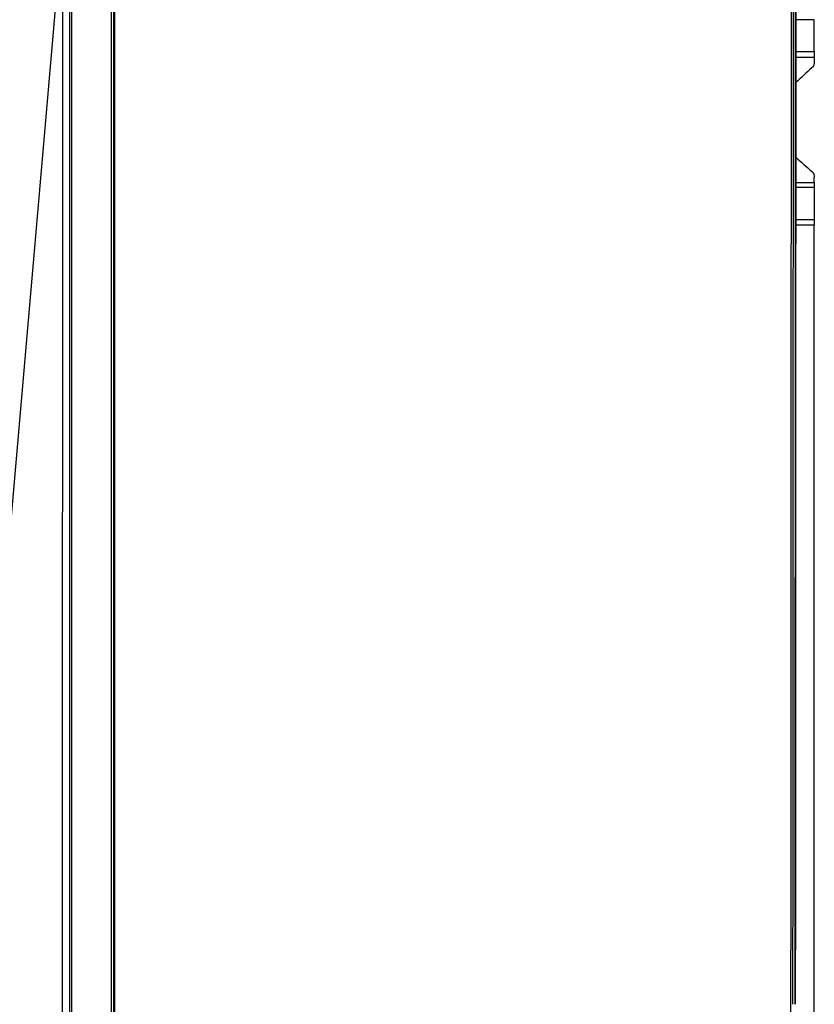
# Model space of a CAD drawing. Header units: millimetres. Extents: x 922208 to 1069538, y -182208 to -99877.
# Tile 197 of 256: x 998254 to 998467, y -162132 to -161868. Entities that reach past the tile are written whole.
import ezdxf
from ezdxf import colors
from ezdxf.entities.mleader import LeaderData, LeaderLine
from ezdxf.math import Vec2, Vec3

# ---------------------------------------------------------------- set-up
doc = ezdxf.new("R2010")
doc.units = ezdxf.units.MM
doc.header["$MEASUREMENT"] = 0
doc.layers.add('IS_KLIM Opis_Średnice', color=7, linetype='Continuous', lineweight=9)
doc.layers.add('IS_KLIM_urządzenia', color=3, linetype='Continuous')

# ---------------------------------------------------------------- blocks, each defined once
blk = doc.blocks.new('G$CFEA986A8')
at = {"layer": 'IS_KLIM_urządzenia', "linetype": 'Continuous'}
for p, q in [((508.86, 201.26), (508.86, 196.29)), ((517.34, 201.26), (508.86, 201.26)), ((553.81, 201.26), (562.34, 201.26)), ((562.34, 196.29), (562.34, 201.26)), ((562.34, 201.26), (563.89, 201.26)), ((563.89, 201.26), (563.89, 196.29)), ((902.57, 201.14), (563.89, 201.26)), ((46.52, 13.96), (921.55, 13.84)), ((48.58, 13.7), (919.48, 13.58)), ((919.48, 13.06), (48.58, 13.18)), ((58.73, 0), (909.33, -0.12)), ((58.74, 2.46), (909.33, 2.34)), ((909.33, 1.87), (58.74, 1.98))]:
    blk.add_line(p, q, dxfattribs=at)
for points in [[(517.34, 196.29), (517.34, 197.95), (517.34, 199.6), (517.34, 201.26)], [(517.34, 201.26), (517.88, 201.26), (518.41, 201.26), (518.95, 201.26)], [(518.95, 201.26), (518.95, 199.6), (518.95, 197.95), (518.95, 196.29)], [(521.74, 200.61), (523.05, 199.17), (524.37, 197.73), (525.69, 196.29)], [(552.42, 196.29), (552.42, 197.95), (552.42, 199.6), (552.42, 201.26)], [(552.42, 201.26), (552.88, 201.26), (553.35, 201.26), (553.81, 201.26)], [(553.81, 201.26), (553.81, 199.6), (553.81, 197.95), (553.81, 196.29)], [(448.64, 196.29), (505.06, 196.29), (561.48, 196.29), (772.5, 196.17)], [(772.5, 196.12), (561.48, 196.24), (505.06, 196.24), (448.64, 196.24)], [(772.5, 195.01), (561.48, 195.13), (505.06, 195.13), (448.64, 195.13)]]:
    blk.add_open_spline(points, degree=3, dxfattribs=at)
for points, knots in [([(518.95, 201.26), (519.03, 201.26), (519.12, 201.26), (519.56, 201.26), (519.91, 201.26), (520.26, 201.26)], [0, 0, 0, 0, 0.194122, 0.194122, 1, 1, 1, 1]), ([(520.26, 201.26), (520.26, 201.26), (520.26, 201.26), (520.49, 201.26), (520.71, 201.22), (521.14, 201.07), (521.34, 200.96), (521.59, 200.76), (521.67, 200.69), (521.74, 200.61)], [0, 0, 0, 0, 0.00085, 0.00085, 0.407375, 0.407375, 0.813931, 0.813931, 1, 1, 1, 1]), ([(545.7, 196.29), (545.7, 196.29), (545.7, 196.29), (546.97, 197.72), (548.25, 199.16), (549.52, 200.59)], [0, 0, 0, 0, 0.000133, 0.000133, 1, 1, 1, 1]), ([(549.52, 200.59), (549.52, 200.59), (549.52, 200.59), (549.67, 200.76), (549.84, 200.9), (550.24, 201.12), (550.45, 201.19), (550.79, 201.25), (550.9, 201.26), (551.01, 201.26)], [0, 0, 0, 0, 0.000385, 0.000385, 0.399729, 0.399729, 0.799094, 0.799094, 1, 1, 1, 1]), ([(552.42, 201.26), (552.3, 201.26), (552.18, 201.26), (551.71, 201.26), (551.36, 201.26), (551.01, 201.26)], [0, 0, 0, 0, 0.251852, 0.251852, 1, 1, 1, 1]), ([(448.64, 195.58), (499.41, 195.58), (550.18, 195.58), (761.2, 195.46), (766.85, 195.46), (772.5, 195.46)], [0, 0, 0, 0, 0.899861, 0.899861, 1, 1, 1, 1]), ([(917.32, 195.01), (917.22, 195.01), (917.12, 195.01), (911.69, 195.01), (906.36, 195.01), (879.69, 195.01), (858.36, 195.01), (815.52, 195.01), (794.01, 195.01), (772.5, 195.01)], [0, 0, 0, 0, 0.002026, 0.002026, 0.112505, 0.112505, 0.554422, 0.554422, 1, 1, 1, 1])]:
    blk.add_open_spline(points, degree=3, knots=knots, dxfattribs=at)

msp = doc.modelspace()

# ---------------------------------------------------------------- block references
at = {"layer": 'IS_KLIM_urządzenia', "rotation": 270}
msp.add_blockref('G$CFEA986A8', (998265.29, -161359.31), dxfattribs=at)

# ---------------------------------------------------------------- next in the draw order: leaders
at = {"layer": 'IS_KLIM Opis_Średnice', "ltscale": 30}
ml = msp.add_multileader_mtext('Standard', dxfattribs=at)
ml.set_content('{\\fArial|b0|i0|c238|p0;\\C7;Odprowadzenie skroplin (przewód tłoczny) od klimatyzatora zastosować pompkę skroplin. W związku z brakiiem w pobliżu istenijącego pionu kanalizacyji sanitarnej skropliny z klimatyzacji zaleca się odprowadzić na zewnątrz budynku. W tym celu należy zamontować rurę odpływową, która skieruje wodę do rynny lub specjalnego zbiornika. Należy pamiętać o regularnym opróżnianiu zbiornika, aby zapobiec jego przepełnieniu. Ustalić bezpośrednio z Inwestrem podczas  robót budowlanych.  }', color=256)
ml.set_leader_properties()
ml.build(insert=Vec2(0, 0))
ml.multileader.update_dxf_attribs({"text_left_attachment_type": 6, "text_right_attachment_type": 6, "dogleg_length": 0.36})
ctx = ml.context
ctx.base_point, ctx.char_height, ctx.plane_origin, ctx.plane_y_axis = Vec3(988606.51, -161888.39), 150, Vec3(1015774.7, -155091.81), Vec3(0, -1)
ctx.left_attachment, ctx.right_attachment = 6, 6
notes = []
notes.append((ctx, [(0, (1, 1, 0), (996909.99, -161888.39), (-1, 0), 0.36, [(1, [(998265.23, -161843.34), (997915.23, -165859.19)], 256, [])])]))
ctx.mtext.insert, ctx.mtext.width, ctx.mtext.flow_direction = Vec3(988608.51, -161694.29), 8371.2038, 5
ctx.mtext.has_bg_fill, ctx.mtext.bg_color, ctx.mtext.bg_scale_factor, ctx.mtext.bg_transparency, ctx.mtext.use_window_bg_color = 1, -939524096, 1.5, 0, 1
for ctx, leaders in notes:
    for number, flags, end, landing, length, lines in leaders:
        leader = LeaderData()
        leader.index, (leader.has_last_leader_line, leader.has_dogleg_vector, leader.attachment_direction) = number, flags
        leader.last_leader_point, leader.dogleg_vector, leader.dogleg_length = Vec3(end), Vec3(landing), length
        for number, points, colour, breaks in lines:
            line = LeaderLine()
            line.index, line.vertices, line.color, line.breaks = number, Vec3.list(points), colors.encode_raw_color(colour), breaks
            leader.lines.append(line)
        ctx.leaders.append(leader)

doc.saveas('drawing.dxf')
